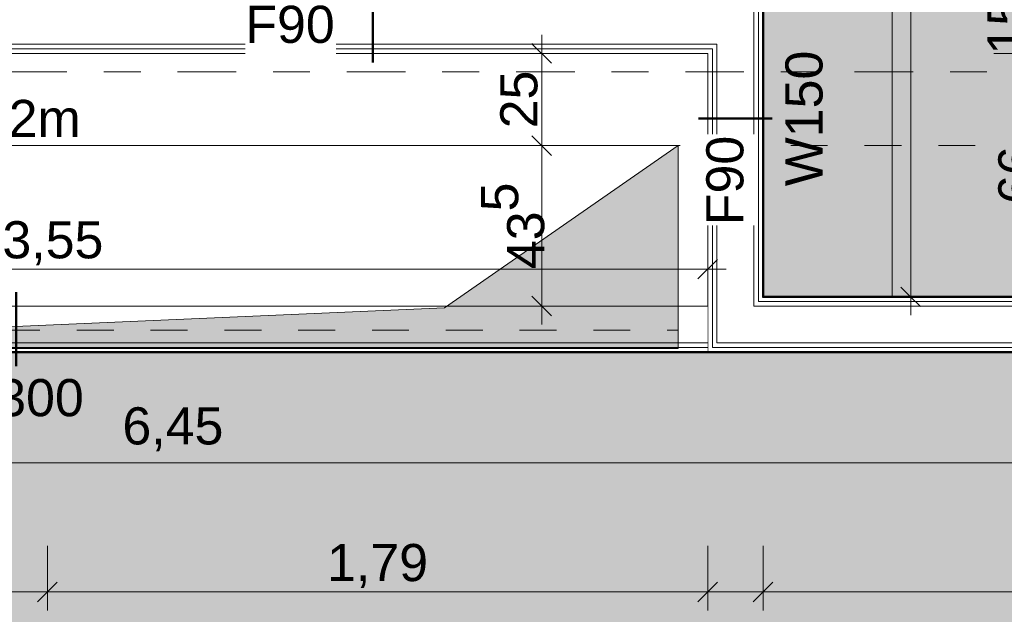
# Model space of a CAD drawing. Header units: metres. Extents: x -180 to 4, y -49 to 6.
# Tile 241 of 256: x -150.74 to -148.07, y -8.64 to -7.03. Entities that reach past the tile are written whole.
import ezdxf

# ---------------------------------------------------------------- set-up
doc = ezdxf.new("R2010")
doc.units = ezdxf.units.M
doc.header["$LTSCALE"] = 0.05
doc.header["$PDMODE"] = 1
doc.header["$PDSIZE"] = -2
for name, pattern in [('ISO-03 Gestrichelt mit Abstand-3', [1.524, 0.6096, -0.9144]), ('Linienart-3', [2.116531, 1.058062, -1.058469]), ('Linienart-53', [5.291531, 3.175, -1.058062, 0.352704, -0.705764])]:
    doc.linetypes.add(name, pattern=pattern)
doc.layers.get('0').update_dxf_attribs({"lineweight": 25})
for name, color, linetype, lineweight, true_color in [('00 -Bauelemente -Dämmung innen', 7, 'Continuous', 9, 0xff7fe6), ('00 -Bauelemente -Gipskarton', 7, 'Continuous', 9, 0xff7fe6), ('30 -34 Innenwände- 2 nichttragend', 7, 'Continuous', 18, 0xff7fe6), ('30 -35 Decken- 1 Konstruktion-Träger- Stahlbeton', 7, 'Continuous', 13, 0x33aa00), ('30 -35 Decken- 11 Bodendurchbruch', 7, 'Continuous', 15, 0x599559), ('60- 61 allgemeine Ausstattung- 1 Möbel', 7, 'Continuous', 9, 0x00cccc), ('70 -72 Beschriftung- 1 Beschriftung allgemein', 7, 'Continuous', 9, 0xff6633), ('70 -75 Raumstempel- 1 Raumstempel', 1, 'Continuous', 50, 0xff0000), ('70 -76 Bemaßung- 2 Allgemein', 7, 'Continuous', 5, 0x6666cc), ('CW-Unsichtbar', 7, 'Continuous', 9, 0x599559)]:
    doc.layers.add(name, color=color, linetype=linetype, lineweight=lineweight, true_color=true_color)
for name, color, linetype, lineweight in [('70 -71 Achsen- 1 Gebäudeachsen', 7, 'Linienart-53', 18), ('70 -75 Raumstempel- 3 Wandstempel', 7, 'Continuous', 50), ('Keine', 7, 'Continuous', 9)]:
    doc.layers.add(name, color=color, linetype=linetype, lineweight=lineweight)
doc.styles.add('Arial', font='arial.ttf')
doc.dimstyles.new('k+k 1_50', dxfattribs={"dimtxt": 0.100689, "dimasz": 0.05302, "dimexe": 0.05, "dimexo": 0.15, "dimgap": 0.01, "dimtad": 1, "dimdec": 3, "dimtxsty": 'Arial', "dimblk": 'VW_SLASH', "dimblk1": 'VW_SLASH', "dimblk2": 'VW_SLASH', "dimcen": 0, "dimdle": 0.05, "dimadec": 3, "dimazin": 0, "dimtfac": 0.75, "dimtdec": 3, "dimtix": 1, "dimtmove": 0, "dimatfit": 0, "dimldrblk": 'VW_SLASH-1', "dimfxl": 0.125, "dimfxlon": 1, "dimfrac": 2, "dimtolj": 1, "dimarcsym": 0})

# ---------------------------------------------------------------- blocks, each defined once
blk = doc.blocks.new('Gruppe')
at = {"layer": '30 -35 Decken- 1 Konstruktion-Träger- Stahlbeton', "color": 7, "linetype": 'Linienart-3', "lineweight": 13, "transparency": 33554687}
blk.add_line((-101.346, -7.372), (-160.096, -7.372), dxfattribs=at)
at = {"layer": '30 -35 Decken- 1 Konstruktion-Träger- Stahlbeton', "color": 0, "flags": 1}
for tag in ['IFC_UUID', 'instanceID']:
    blk.add_attdef(tag, (-160.096, -7.372), '', height=0.00018, dxfattribs=at)
blk = doc.blocks.new('Gruppe-11713')
at = {"layer": '70 -75 Raumstempel- 3 Wandstempel'}
blk.add_line((-148.696, -7.2984), (-148.896, -7.2984), dxfattribs=at)
at = {"layer": '70 -75 Raumstempel- 3 Wandstempel', "insert": (-148.6606, -7.2984), "char_height": 0.10069, "attachment_point": 2, "rotation": 90, "line_spacing_factor": 0.96878, "style": 'Arial'}
blk.add_mtext('W150', dxfattribs=at)
blk = doc.blocks.new('Gruppe-11714')
at = {"layer": '70 -75 Raumstempel- 3 Wandstempel', "color": 7, "transparency": 33554687}
blk.add_blockref('Gruppe-11713', (0, 0), dxfattribs=at)
blk = doc.blocks.new('Gruppe-11715')
at = {"layer": '70 -75 Raumstempel- 3 Wandstempel'}
blk.add_line((-149.7785, -6.947), (-149.7785, -7.147), dxfattribs=at)
at = {"layer": '70 -75 Raumstempel- 3 Wandstempel', "insert": (-149.7785, -6.8027), "char_height": 0.10069, "attachment_point": 2, "line_spacing_factor": 0.96878, "style": 'Arial'}
blk.add_mtext('W150', dxfattribs=at)
blk = doc.blocks.new('Gruppe-11716')
at = {"layer": '70 -75 Raumstempel- 3 Wandstempel', "color": 7, "transparency": 33554687}
blk.add_blockref('Gruppe-11715', (0, 0), dxfattribs=at)
blk = doc.blocks.new('Gruppe-12147')
at = {"layer": '70 -75 Raumstempel- 3 Wandstempel'}
blk.add_line((-150.746, -7.9695), (-150.746, -7.7695), dxfattribs=at)
at = {"layer": '70 -75 Raumstempel- 3 Wandstempel', "insert": (-150.746, -8.0049), "char_height": 0.10069, "attachment_point": 2, "line_spacing_factor": 0.96878, "style": 'Arial'}
blk.add_mtext('W300', dxfattribs=at)
blk = doc.blocks.new('Gruppe-12148')
at = {"layer": '70 -75 Raumstempel- 3 Wandstempel', "color": 7, "transparency": 33554687}
blk.add_blockref('Gruppe-12147', (0, 0), dxfattribs=at)
blk = doc.blocks.new('_01-OG1_Tragwerk (2D)')
at = {"layer": '30 -35 Decken- 1 Konstruktion-Träger- Stahlbeton'}
blk.add_blockref('Gruppe', (0, 0), dxfattribs=at)
at = {"color": 255, "lineweight": 5, "transparency": 33554687}
blk.add_wipeout([(-148.721, -7.782), (-148.721, -6.972), (-148.871, -7.122), (-148.871, -7.932)], dxfattribs=at).dxf.layer = '30 -34 Innenwände- 2 nichttragend'
blk.add_wipeout([(-148.721, -7.782), (-148.721, -6.972), (-148.7335, -6.9845), (-148.7335, -7.7945)], dxfattribs=at).dxf.layer = '00 -Bauelemente -Gipskarton'
blk.add_wipeout([(-148.7335, -7.7945), (-148.7335, -6.9845), (-148.746, -6.997), (-148.746, -7.807)], dxfattribs=at).dxf.layer = '00 -Bauelemente -Gipskarton'
at = {"layer": '00 -Bauelemente -Gipskarton', "transparency": 33554687}
blk.add_line((-148.721, -6.972), (-148.721, -7.782), dxfattribs=at)
at = {"layer": '30 -34 Innenwände- 2 nichttragend', "transparency": 33554687}
blk.add_line((-148.721, -6.972), (-148.721, -7.782), dxfattribs=at)
at = {"color": 255, "lineweight": 5, "transparency": 33554687}
blk.add_wipeout([(-148.746, -7.807), (-148.746, -6.997), (-148.846, -7.097), (-148.846, -7.907)], dxfattribs=at).dxf.layer = '00 -Bauelemente -Dämmung innen'
at = {"layer": '00 -Bauelemente -Dämmung innen', "transparency": 33554687}
blk.add_line((-148.746, -6.997), (-148.746, -7.807), dxfattribs=at)
at = {"layer": '00 -Bauelemente -Gipskarton', "transparency": 33554687}
for p, q in [((-148.7335, -6.9845), (-148.7335, -7.7945)), ((-148.7335, -6.9845), (-148.7335, -7.7945)), ((-148.746, -6.997), (-148.746, -7.807))]:
    blk.add_line(p, q, dxfattribs=at)
at = {"color": 255, "lineweight": 5, "transparency": 33554687}
blk.add_wipeout([(-148.846, -7.907), (-148.846, -7.097), (-148.8585, -7.1095), (-148.8585, -7.9195)], dxfattribs=at).dxf.layer = '00 -Bauelemente -Gipskarton'
blk.add_wipeout([(-148.8585, -7.9195), (-148.8585, -7.1095), (-148.871, -7.122), (-148.871, -7.932)], dxfattribs=at).dxf.layer = '00 -Bauelemente -Gipskarton'
at = {"layer": '00 -Bauelemente -Dämmung innen', "transparency": 33554687}
blk.add_line((-148.846, -7.097), (-148.846, -7.907), dxfattribs=at)
at = {"layer": '00 -Bauelemente -Gipskarton', "transparency": 33554687}
for p, q in [((-148.846, -7.097), (-148.846, -7.907)), ((-148.871, -7.122), (-148.871, -7.932)), ((-148.8585, -7.1095), (-148.8585, -7.9195)), ((-148.8585, -7.1095), (-148.8585, -7.9195))]:
    blk.add_line(p, q, dxfattribs=at)
at = {"layer": '30 -34 Innenwände- 2 nichttragend', "transparency": 33554687}
blk.add_line((-148.871, -7.122), (-148.871, -7.932), dxfattribs=at)
at = {"color": 255, "lineweight": 5, "transparency": 33554687}
for points in [[(-148.721, -6.972), (-150.661, -6.972), (-150.686, -6.997), (-150.786, -6.997), (-150.811, -6.972), (-152.421, -6.972), (-152.421, -7.122), (-148.871, -7.122)], [(-152.571, -7.932), (-152.571, -7.807), (-148.871, -7.807), (-148.871, -7.932)]]:
    blk.add_wipeout(points, dxfattribs=at).dxf.layer = '30 -34 Innenwände- 2 nichttragend'
for points in [[(-148.846, -7.097), (-148.746, -6.997), (-152.421, -6.997), (-152.421, -7.097)], [(-152.571, -7.807), (-152.571, -7.907), (-148.871, -7.907), (-148.871, -7.807)]]:
    blk.add_wipeout(points, dxfattribs=at).dxf.layer = '00 -Bauelemente -Dämmung innen'
at = {"layer": '00 -Bauelemente -Dämmung innen', "transparency": 33554687}
blk.add_line((-152.571, -7.807), (-148.871, -7.807), dxfattribs=at)
at = {"layer": '30 -34 Innenwände- 2 nichttragend', "transparency": 33554687}
blk.add_line((-152.571, -7.807), (-148.871, -7.807), dxfattribs=at)
at = {"color": 255, "lineweight": 5, "transparency": 33554687}
for points in [[(-148.8585, -7.1095), (-148.846, -7.097), (-152.421, -7.097), (-152.421, -7.1095)], [(-152.571, -7.907), (-152.571, -7.9195), (-148.871, -7.9195), (-148.871, -7.907)]]:
    blk.add_wipeout(points, dxfattribs=at).dxf.layer = '00 -Bauelemente -Gipskarton'
for points in [[(-148.871, -7.122), (-148.8585, -7.1095), (-152.421, -7.1095), (-152.421, -7.122)], [(-152.571, -7.9195), (-152.571, -7.932), (-148.871, -7.932), (-148.871, -7.9195)]]:
    blk.add_wipeout(points, dxfattribs=at).dxf.layer = '00 -Bauelemente -Gipskarton'
at = {"layer": '00 -Bauelemente -Dämmung innen', "transparency": 33554687}
for p, q in [((-152.421, -7.097), (-148.846, -7.097)), ((-152.571, -7.907), (-148.871, -7.907))]:
    blk.add_line(p, q, dxfattribs=at)
at = {"layer": '00 -Bauelemente -Gipskarton', "transparency": 33554687}
for p, q in [((-152.421, -7.097), (-148.846, -7.097)), ((-152.421, -7.1095), (-148.8585, -7.1095)), ((-152.421, -7.1095), (-148.8585, -7.1095)), ((-152.421, -7.122), (-148.871, -7.122)), ((-152.571, -7.907), (-148.871, -7.907)), ((-152.571, -7.9195), (-148.871, -7.9195)), ((-152.571, -7.9195), (-148.871, -7.9195)), ((-152.571, -7.932), (-148.871, -7.932))]:
    blk.add_line(p, q, dxfattribs=at)
at = {"layer": '30 -34 Innenwände- 2 nichttragend', "transparency": 33554687}
for p, q in [((-152.421, -7.122), (-148.871, -7.122)), ((-152.571, -7.932), (-148.871, -7.932))]:
    blk.add_line(p, q, dxfattribs=at)
at = {"layer": '70 -75 Raumstempel- 3 Wandstempel'}
for name in ['Gruppe-11716', 'Gruppe-11714', 'Gruppe-12148']:
    blk.add_blockref(name, (0, 0), dxfattribs=at)
at = {"color": 255, "lineweight": 5, "transparency": 33554687}
blk.add_wipeout([(-148.721, -7.782), (-148.871, -7.932), (-147.496, -7.932), (-147.496, -7.782)], dxfattribs=at).dxf.layer = '30 -34 Innenwände- 2 nichttragend'
blk.add_wipeout([(-148.8585, -7.9195), (-148.871, -7.932), (-147.496, -7.932), (-147.496, -7.9195)], dxfattribs=at).dxf.layer = '00 -Bauelemente -Gipskarton'
blk.add_wipeout([(-148.846, -7.907), (-148.8585, -7.9195), (-147.496, -7.9195), (-147.496, -7.907)], dxfattribs=at).dxf.layer = '00 -Bauelemente -Gipskarton'
at = {"layer": '00 -Bauelemente -Gipskarton', "transparency": 33554687}
blk.add_line((-147.496, -7.932), (-148.871, -7.932), dxfattribs=at)
at = {"layer": '30 -34 Innenwände- 2 nichttragend', "transparency": 33554687}
blk.add_line((-147.496, -7.932), (-148.871, -7.932), dxfattribs=at)
at = {"color": 255, "lineweight": 5, "transparency": 33554687}
blk.add_wipeout([(-148.746, -7.807), (-148.846, -7.907), (-147.496, -7.907), (-147.496, -7.807)], dxfattribs=at).dxf.layer = '00 -Bauelemente -Dämmung innen'
at = {"layer": '00 -Bauelemente -Dämmung innen', "transparency": 33554687}
blk.add_line((-147.496, -7.907), (-148.846, -7.907), dxfattribs=at)
at = {"layer": '00 -Bauelemente -Gipskarton', "transparency": 33554687}
for p, q in [((-147.496, -7.9195), (-148.8585, -7.9195)), ((-147.496, -7.9195), (-148.8585, -7.9195)), ((-147.496, -7.907), (-148.846, -7.907))]:
    blk.add_line(p, q, dxfattribs=at)
at = {"color": 255, "lineweight": 5, "transparency": 33554687}
blk.add_wipeout([(-148.7335, -7.7945), (-148.746, -7.807), (-147.496, -7.807), (-147.496, -7.7945)], dxfattribs=at).dxf.layer = '00 -Bauelemente -Gipskarton'
blk.add_wipeout([(-148.721, -7.782), (-148.7335, -7.7945), (-147.496, -7.7945), (-147.496, -7.782)], dxfattribs=at).dxf.layer = '00 -Bauelemente -Gipskarton'
at = {"layer": '00 -Bauelemente -Dämmung innen', "transparency": 33554687}
blk.add_line((-147.496, -7.807), (-148.746, -7.807), dxfattribs=at)
at = {"layer": '00 -Bauelemente -Gipskarton', "transparency": 33554687}
for p, q in [((-147.496, -7.782), (-148.721, -7.782)), ((-147.496, -7.807), (-148.746, -7.807)), ((-147.496, -7.7945), (-148.7335, -7.7945)), ((-147.496, -7.7945), (-148.7335, -7.7945))]:
    blk.add_line(p, q, dxfattribs=at)
at = {"layer": '30 -34 Innenwände- 2 nichttragend', "transparency": 33554687}
blk.add_line((-147.496, -7.782), (-148.721, -7.782), dxfattribs=at)
blk = doc.blocks.new('Gruppe-13240')
at = {"layer": '70 -71 Achsen- 1 Gebäudeachsen', "transparency": 33554687}
blk.add_line((-179.668, -7.172), (3.826, -7.172), dxfattribs=at)
blk = doc.blocks.new('Gruppe-13503')
at = {"layer": '30 -35 Decken- 11 Bodendurchbruch', "linetype": 'Continuous', "lineweight": 0}
blk.add_hatch(color=85, dxfattribs=at).paths.add_polyline_path([(-152.121, -7.922), (-148.951, -7.922), (-148.951, -7.372), (-149.585, -7.812)])
at = {"layer": '30 -35 Decken- 11 Bodendurchbruch', "flags": 128}
blk.add_lwpolyline([(-152.121, -7.922), (-148.951, -7.922), (-148.951, -7.372), (-149.585, -7.812)], close=True, dxfattribs=at)
blk = doc.blocks.new('Gruppe-13504')
at = {"layer": '30 -35 Decken- 11 Bodendurchbruch', "flags": 128}
blk.add_lwpolyline([(-152.121, -7.922), (-152.121, -7.372), (-148.951, -7.372), (-149.585, -7.812)], close=True, dxfattribs=at)
blk = doc.blocks.new('Gruppe-13506')
at = {"layer": '30 -35 Decken- 11 Bodendurchbruch'}
for name in ['Gruppe-13503', 'Gruppe-13504']:
    blk.add_blockref(name, (0, 0), dxfattribs=at)
blk = doc.blocks.new('Gruppe-13507')
at = {"layer": 'CW-Unsichtbar', "linetype": 'Continuous', "lineweight": 5, "transparency": 33554687}
blk.add_point((-148.951, -7.647), dxfattribs=at)
at = {"layer": '30 -35 Decken- 11 Bodendurchbruch', "color": 7, "transparency": 33554687}
blk.add_blockref('Gruppe-13506', (0, 0), dxfattribs=at)
at = {"layer": '30 -35 Decken- 11 Bodendurchbruch', "color": 0, "flags": 1}
for tag in ['prm0_value', 'prm1_value', 'prm2_value', 'prm3_value', 'prm4_value', 'prm5_value', 'prm6_value', 'prm7_value', 'IFC_UUID', 'instanceID', 'prm0_name', 'prm0_type', 'prm1_name', 'prm1_type', 'prm2_name', 'prm2_type', 'prm3_name', 'prm3_type', 'prm4_name', 'prm4_type', 'prm5_name', 'prm5_type', 'prm6_name', 'prm6_type', 'prm7_name', 'prm7_type']:
    blk.add_attdef(tag, (-152.121, -7.922), '', height=0.00018, dxfattribs=at)
blk = doc.blocks.new('Gruppe-13508')
at = {"layer": '30 -35 Decken- 11 Bodendurchbruch', "linetype": 'Continuous', "lineweight": 0}
blk.add_hatch(color=85, dxfattribs=at).paths.add_polyline_path([(-151.161, -6.972), (-150.811, -6.972), (-150.811, -6.772), (-150.881, -6.932)])
at = {"layer": '30 -35 Decken- 11 Bodendurchbruch', "flags": 128}
blk.add_lwpolyline([(-151.161, -6.972), (-150.811, -6.972), (-150.811, -6.772), (-150.881, -6.932)], close=True, dxfattribs=at)
blk = doc.blocks.new('Gruppe-13509')
at = {"layer": '30 -35 Decken- 11 Bodendurchbruch', "flags": 128}
blk.add_lwpolyline([(-151.161, -6.972), (-151.161, -6.772), (-150.811, -6.772), (-150.881, -6.932)], close=True, dxfattribs=at)
blk = doc.blocks.new('Gruppe-13510')
at = {"layer": '30 -35 Decken- 11 Bodendurchbruch', "insert": (-151.3132, -7.3675), "char_height": 0.10069, "attachment_point": 7, "line_spacing_factor": 0.970891, "style": 'Arial'}
blk.add_mtext('BD-S \\P0,35m/0,2m', dxfattribs=at)
blk = doc.blocks.new('Gruppe-13511')
at = {"layer": '30 -35 Decken- 11 Bodendurchbruch'}
for name in ['Gruppe-13508', 'Gruppe-13509']:
    blk.add_blockref(name, (0, 0), dxfattribs=at)
at = {"layer": '30 -35 Decken- 11 Bodendurchbruch', "color": 7, "transparency": 33554687}
blk.add_blockref('Gruppe-13510', (0, 0), dxfattribs=at)
blk = doc.blocks.new('Gruppe-13512')
at = {"layer": 'CW-Unsichtbar', "linetype": 'Continuous', "lineweight": 5, "transparency": 33554687}
for p in [(-151.161, -6.872), (-150.811, -6.872)]:
    blk.add_point(p, dxfattribs=at)
at = {"layer": '30 -35 Decken- 11 Bodendurchbruch', "color": 7, "transparency": 33554687}
blk.add_blockref('Gruppe-13511', (0, 0), dxfattribs=at)
at = {"layer": '30 -35 Decken- 11 Bodendurchbruch', "color": 0, "flags": 1}
for tag in ['prm0_value', 'prm1_value', 'prm2_value', 'prm3_value', 'prm4_value', 'prm5_value', 'prm6_value', 'prm7_value', 'IFC_UUID', 'instanceID', 'prm0_name', 'prm0_type', 'prm1_name', 'prm1_type', 'prm2_name', 'prm2_type', 'prm3_name', 'prm3_type', 'prm4_name', 'prm4_type', 'prm5_name', 'prm5_type', 'prm6_name', 'prm6_type', 'prm7_name', 'prm7_type']:
    blk.add_attdef(tag, (-151.3132, -7.372), '', height=0.00018, dxfattribs=at)
blk = doc.blocks.new('_OG1_2D (2D)')
at = {"layer": '70 -75 Raumstempel- 1 Raumstempel', "linetype": 'Continuous', "lineweight": 0, "true_color": 0xff0000}
for points in [[(-145.09599996, -0.64704198), (-145.09599996, -6.97204198), (-145.22099996, -6.97204198), (-145.22099996, -7.37204198), (-145.09599996, -7.37204198), (-145.09599996, -7.78204198), (-148.72099996, -7.78204198), (-148.72099996, -0.64704198)], [(-103.14599996, -2.62204198), (-103.14599996, -7.93204198), (-160.09599996, -7.93204198), (-160.09599996, -11.49704198), (-160.02099996, -11.49704198), (-160.02099996, -11.89704198), (-152.82099996, -11.89704198), (-152.82099996, -11.49704198), (-152.42099996, -11.49704198), (-152.42099996, -11.89704198), (-145.22099996, -11.89704198), (-145.22099996, -11.49704198), (-144.82099996, -11.49704198), (-144.82099996, -11.89704198), (-137.62099996, -11.89704198), (-137.62099996, -11.49704198), (-137.22099996, -11.49704198), (-137.22099996, -11.89704198), (-130.02099996, -11.89704198), (-130.02099996, -11.49704198), (-129.62099996, -11.49704198), (-129.62099996, -11.89704198), (-122.42099996, -11.89704198), (-122.42099996, -11.49704198), (-122.02099996, -11.49704198), (-122.02099996, -11.89704198), (-114.82099996, -11.89704198), (-114.82099996, -11.49704198), (-114.42099996, -11.49704198), (-114.42099996, -11.89704198), (-107.22099996, -11.89704198), (-107.22099996, -11.49704198), (-106.82099996, -11.49704198), (-106.82099996, -11.89704198), (-99.62099996, -11.89704198), (-99.62099996, -11.49704198), (-99.54599996, -11.49704198), (-99.54599996, -8.89704198), (-99.62099996, -8.89704198), (-99.62099996, -8.49704198), (-99.54599996, -8.49704198), (-99.54599996, -7.29704198), (-101.59599996, -7.29704198), (-101.59599996, -5.12204198), (-101.58099996, -5.12204198), (-101.58099996, -2.62204198)]]:
    blk.add_hatch(color=1, dxfattribs=at).paths.add_polyline_path(points)
at = {"layer": '60- 61 allgemeine Ausstattung- 1 Möbel', "flags": 128}
blk.add_lwpolyline([(-148.72099996, -4.89704198), (-148.37099996, -4.89704198), (-148.37099996, -7.78204198), (-148.72099996, -7.78204198)], close=True, dxfattribs=at)
at = {"layer": '70 -75 Raumstempel- 1 Raumstempel', "flags": 128}
blk.add_lwpolyline([(-145.09599996, -0.64704198), (-145.09599996, -6.97204198), (-145.22099996, -6.97204198), (-145.22099996, -7.37204198), (-145.09599996, -7.37204198), (-145.09599996, -7.78204198), (-148.72099996, -7.78204198), (-148.72099996, -0.64704198)], close=True, dxfattribs=at)
blk.add_lwpolyline([(-103.14599996, -7.93204198), (-160.09599996, -7.93204198), (-160.09599996, -11.49704198), (-160.02099996, -11.49704198), (-160.02099996, -11.89704198), (-152.82099996, -11.89704198), (-152.82099996, -11.49704198), (-152.42099996, -11.49704198), (-152.42099996, -11.89704198), (-145.22099996, -11.89704198), (-145.22099996, -11.49704198), (-144.82099996, -11.49704198), (-144.82099996, -11.89704198), (-137.62099996, -11.89704198)], dxfattribs=at)
at = {"layer": '70 -72 Beschriftung- 1 Beschriftung allgemein', "color": 7}
blk.add_blockref('Gruppe-13240', (0, 0), dxfattribs=at)
at = {"layer": '30 -35 Decken- 11 Bodendurchbruch', "linetype": 'ISO-03 Gestrichelt mit Abstand-3', "flags": 128}
blk.add_lwpolyline([(-152.1209998, -7.37204124), (-148.9509998, -7.37204124), (-148.9509998, -7.87204124), (-152.1209998, -7.87204124)], close=True, dxfattribs=at)
at = {"layer": '30 -35 Decken- 11 Bodendurchbruch'}
for name in ['Gruppe-13512', 'Gruppe-13507']:
    blk.add_blockref(name, (0, 0), dxfattribs=at)
blk = doc.blocks.new('VW_SLASH')
at = {"color": 0, "linetype": 'ByBlock', "lineweight": -2, "transparency": 16777216}
blk.add_line((0.943, 0), (-1, 0), dxfattribs=at)
at = {"color": 0, "lineweight": 20, "transparency": 16777216, "flags": 128}
blk.add_lwpolyline([(0.5, 0.5), (-0.5, -0.5)], dxfattribs=at)
blk = doc.blocks.new('*D18289')
at = {"layer": '70 -76 Bemaßung- 2 Allgemein', "color": 0, "lineweight": -2}
for p, q in [((-148.721, -8.457), (-148.721, -8.632)), ((-145.096, -8.457), (-145.096, -8.632)), ((-148.668, -8.582), (-145.149, -8.582))]:
    blk.add_line(p, q, dxfattribs=at)
at = {"layer": 'Defpoints', "color": 0}
for p in [(-148.721, -7.782), (-145.096, -7.782), (-145.096, -8.582)]:
    blk.add_point(p, dxfattribs=at)
at = {"layer": '70 -76 Bemaßung- 2 Allgemein', "color": 0, "lineweight": -2, "xscale": 0.05302001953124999, "yscale": 0.05302001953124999, "zscale": 0.05302001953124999}
for p, rotation in [((-148.721, -8.582), 180), ((-145.096, -8.582), 360)]:
    blk.add_blockref('VW_SLASH', p, dxfattribs=dict(at, rotation=rotation))
at = {"layer": '70 -76 Bemaßung- 2 Allgemein', "color": 0, "insert": (-146.9085, -8.4948), "char_height": 0.100689, "attachment_point": 5, "style": 'Arial'}
blk.add_mtext('\\A1;3,62\\S5^ ;', dxfattribs=at)
blk = doc.blocks.new('VW_SLASH-1')
at = {"color": 0, "linetype": 'ByBlock', "lineweight": -2, "transparency": 16777216}
blk.add_line((0.943, 0), (-1, 0), dxfattribs=at)
at = {"color": 0, "lineweight": 5, "transparency": 16777216, "flags": 128}
blk.add_lwpolyline([(0.5, 0.5), (-0.5, -0.5)], dxfattribs=at)
blk = doc.blocks.new('*D18290')
at = {"layer": '70 -76 Bemaßung- 2 Allgemein', "color": 0, "lineweight": -2}
for p, q in [((-148.871, -8.457), (-148.871, -8.632)), ((-148.721, -8.457), (-148.721, -8.632)), ((-148.924, -8.582), (-148.977, -8.582)), ((-148.871, -8.582), (-148.721, -8.582)), ((-148.668, -8.582), (-148.615, -8.582))]:
    blk.add_line(p, q, dxfattribs=at)
at = {"layer": 'Defpoints', "color": 0}
for p in [(-148.721, -7.782), (-148.871, -7.807), (-148.721, -8.582)]:
    blk.add_point(p, dxfattribs=at)
at = {"layer": '70 -76 Bemaßung- 2 Allgemein', "color": 0, "lineweight": -2, "xscale": 0.05302001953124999, "yscale": 0.05302001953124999, "zscale": 0.05302001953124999}
blk.add_blockref('VW_SLASH', (-148.871, -8.582), dxfattribs=at)
at = {"layer": '70 -76 Bemaßung- 2 Allgemein', "color": 0, "lineweight": -2, "xscale": 0.05302001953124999, "yscale": 0.05302001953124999, "zscale": 0.05302001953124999, "rotation": 180}
blk.add_blockref('VW_SLASH', (-148.721, -8.582), dxfattribs=at)
at = {"layer": '70 -76 Bemaßung- 2 Allgemein', "color": 0, "insert": (-148.796, -8.8012), "char_height": 0.10069, "attachment_point": 5, "style": 'Arial'}
blk.add_mtext('\\A1;15', dxfattribs=at)
blk = doc.blocks.new('*D18291')
at = {"layer": '70 -76 Bemaßung- 2 Allgemein', "color": 0, "lineweight": -2}
for p, q in [((-150.661, -8.457), (-150.661, -8.632)), ((-148.871, -8.457), (-148.871, -8.632)), ((-150.608, -8.582), (-148.924, -8.582))]:
    blk.add_line(p, q, dxfattribs=at)
at = {"layer": 'Defpoints', "color": 0}
for p in [(-150.661, -6.972), (-148.871, -7.807), (-148.871, -8.582)]:
    blk.add_point(p, dxfattribs=at)
at = {"layer": '70 -76 Bemaßung- 2 Allgemein', "color": 0, "lineweight": -2, "xscale": 0.05302001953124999, "yscale": 0.05302001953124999, "zscale": 0.05302001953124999, "rotation": 180}
blk.add_blockref('VW_SLASH', (-150.661, -8.582), dxfattribs=at)
at = {"layer": '70 -76 Bemaßung- 2 Allgemein', "color": 0, "lineweight": -2, "xscale": 0.05302001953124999, "yscale": 0.05302001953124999, "zscale": 0.05302001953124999}
blk.add_blockref('VW_SLASH', (-148.871, -8.582), dxfattribs=at)
at = {"layer": '70 -76 Bemaßung- 2 Allgemein', "color": 0, "insert": (-149.766, -8.5116), "char_height": 0.10069, "attachment_point": 5, "style": 'Arial'}
blk.add_mtext('\\A1;1,79', dxfattribs=at)
blk = doc.blocks.new('*D18292')
at = {"layer": '70 -76 Bemaßung- 2 Allgemein', "color": 0, "lineweight": -2}
for p, q in [((-150.811, -8.457), (-150.811, -8.632)), ((-150.661, -8.457), (-150.661, -8.632)), ((-150.864, -8.582), (-150.917, -8.582)), ((-150.811, -8.582), (-150.661, -8.582)), ((-150.608, -8.582), (-150.555, -8.582))]:
    blk.add_line(p, q, dxfattribs=at)
at = {"layer": 'Defpoints', "color": 0}
for p in [(-150.811, -6.972), (-150.661, -6.972), (-150.661, -8.582)]:
    blk.add_point(p, dxfattribs=at)
at = {"layer": '70 -76 Bemaßung- 2 Allgemein', "color": 0, "lineweight": -2, "xscale": 0.05302001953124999, "yscale": 0.05302001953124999, "zscale": 0.05302001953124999}
blk.add_blockref('VW_SLASH', (-150.811, -8.582), dxfattribs=at)
at = {"layer": '70 -76 Bemaßung- 2 Allgemein', "color": 0, "lineweight": -2, "xscale": 0.05302001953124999, "yscale": 0.05302001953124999, "zscale": 0.05302001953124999, "rotation": 180.0000000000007}
blk.add_blockref('VW_SLASH', (-150.661, -8.582), dxfattribs=at)
at = {"layer": '70 -76 Bemaßung- 2 Allgemein', "color": 0, "insert": (-150.736, -8.8012), "char_height": 0.10069, "attachment_point": 5, "style": 'Arial'}
blk.add_mtext('\\A1;15', dxfattribs=at)
blk = doc.blocks.new('*D18317')
at = {"layer": '70 -76 Bemaßung- 2 Allgemein', "color": 0, "lineweight": -2}
for p, q in [((-153.946, -8.107), (-153.946, -8.282)), ((-147.496, -8.107), (-147.496, -8.282)), ((-153.893, -8.232), (-147.549, -8.232))]:
    blk.add_line(p, q, dxfattribs=at)
at = {"layer": 'Defpoints', "color": 0}
for p in [(-153.946, -7.932), (-147.496, -7.932), (-147.496, -8.232)]:
    blk.add_point(p, dxfattribs=at)
at = {"layer": '70 -76 Bemaßung- 2 Allgemein', "color": 0, "lineweight": -2, "xscale": 0.05302001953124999, "yscale": 0.05302001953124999, "zscale": 0.05302001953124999}
for p, rotation in [((-153.946, -8.232), 180), ((-147.496, -8.232), 360)]:
    blk.add_blockref('VW_SLASH', p, dxfattribs=dict(at, rotation=rotation))
at = {"layer": '70 -76 Bemaßung- 2 Allgemein', "color": 0, "insert": (-150.3207, -8.1411), "char_height": 0.10069, "attachment_point": 5, "style": 'Arial'}
blk.add_mtext('\\A1;6,45', dxfattribs=at)
blk = doc.blocks.new('*D18611')
at = {"layer": '70 -76 Bemaßung- 2 Allgemein', "color": 0, "lineweight": -2}
for p, q in [((-148.446, -4.897), (-148.271, -4.897)), ((-148.321, -7.729), (-148.321, -4.9501)), ((-148.446, -7.782), (-148.271, -7.782))]:
    blk.add_line(p, q, dxfattribs=at)
at = {"layer": 'Defpoints', "color": 0}
for p in [(-148.621, -4.897), (-148.321, -4.897), (-148.621, -7.782)]:
    blk.add_point(p, dxfattribs=at)
at = {"layer": '70 -76 Bemaßung- 2 Allgemein', "color": 0, "lineweight": -2, "xscale": 0.05302001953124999, "yscale": 0.05302001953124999, "zscale": 0.05302001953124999}
for p, rotation in [((-148.321, -4.897), 90), ((-148.321, -7.782), 270)]:
    blk.add_blockref('VW_SLASH', p, dxfattribs=dict(at, rotation=rotation))
at = {"layer": '70 -76 Bemaßung- 2 Allgemein', "color": 0, "insert": (-148.4082, -6.3395), "char_height": 0.100689, "attachment_point": 5, "rotation": 90, "style": 'Arial'}
blk.add_mtext('\\A1;2,88\\S5^ ;', dxfattribs=at)
blk = doc.blocks.new('*D18613')
at = {"layer": '70 -76 Bemaßung- 2 Allgemein', "color": 0, "lineweight": -2}
for p, q in [((-148.921, -6.822), (-148.921, -6.772)), ((-148.721, -6.947), (-148.721, -6.772)), ((-148.774, -6.822), (-148.868, -6.822))]:
    blk.add_line(p, q, dxfattribs=at)
at = {"layer": 'Defpoints', "color": 0}
for p in [(-148.921, -6.822), (-148.921, -6.972), (-148.721, -7.782)]:
    blk.add_point(p, dxfattribs=at)
at = {"layer": '70 -76 Bemaßung- 2 Allgemein', "color": 0, "lineweight": -2, "xscale": 0.05302001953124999, "yscale": 0.05302001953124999, "zscale": 0.05302001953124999, "rotation": 180}
blk.add_blockref('VW_SLASH', (-148.921, -6.822), dxfattribs=at)
at = {"layer": '70 -76 Bemaßung- 2 Allgemein', "color": 0, "lineweight": -2, "xscale": 0.05302001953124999, "yscale": 0.05302001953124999, "zscale": 0.05302001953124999}
blk.add_blockref('VW_SLASH', (-148.721, -6.822), dxfattribs=at)
at = {"layer": '70 -76 Bemaßung- 2 Allgemein', "color": 0, "insert": (-148.821, -6.7606), "char_height": 0.10069, "attachment_point": 5, "style": 'Arial'}
blk.add_mtext('\\A1;20', dxfattribs=at)
blk = doc.blocks.new('*D18614')
at = {"layer": '70 -76 Bemaßung- 2 Allgemein', "color": 0, "lineweight": -2}
for p, q in [((-148.721, -6.947), (-148.721, -6.772)), ((-145.221, -6.947), (-145.221, -6.772)), ((-145.274, -6.822), (-148.668, -6.822))]:
    blk.add_line(p, q, dxfattribs=at)
at = {"layer": 'Defpoints', "color": 0}
for p in [(-148.721, -6.822), (-145.221, -7.122), (-148.721, -7.782)]:
    blk.add_point(p, dxfattribs=at)
at = {"layer": '70 -76 Bemaßung- 2 Allgemein', "color": 0, "lineweight": -2, "xscale": 0.05302001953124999, "yscale": 0.05302001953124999, "zscale": 0.05302001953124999, "rotation": 180}
blk.add_blockref('VW_SLASH', (-148.721, -6.822), dxfattribs=at)
at = {"layer": '70 -76 Bemaßung- 2 Allgemein', "color": 0, "lineweight": -2, "xscale": 0.05302001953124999, "yscale": 0.05302001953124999, "zscale": 0.05302001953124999}
blk.add_blockref('VW_SLASH', (-145.221, -6.822), dxfattribs=at)
at = {"layer": '70 -76 Bemaßung- 2 Allgemein', "color": 0, "insert": (-146.971, -6.7516), "char_height": 0.10069, "attachment_point": 5, "style": 'Arial'}
blk.add_mtext('\\A1;3,50', dxfattribs=at)
blk = doc.blocks.new('*D18620')
at = {"layer": '70 -76 Bemaßung- 2 Allgemein', "color": 0, "lineweight": -2}
for p, q in [((-148.096, -6.972), (-147.921, -6.972)), ((-147.971, -7.069), (-147.971, -7.0251)), ((-148.096, -7.122), (-147.921, -7.122))]:
    blk.add_line(p, q, dxfattribs=at)
at = {"layer": 'Defpoints', "color": 0}
for p in [(-149.021, -6.972), (-147.971, -6.972), (-149.021, -7.122)]:
    blk.add_point(p, dxfattribs=at)
at = {"layer": '70 -76 Bemaßung- 2 Allgemein', "color": 0, "lineweight": -2, "xscale": 0.05302001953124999, "yscale": 0.05302001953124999, "zscale": 0.05302001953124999}
for p, rotation in [((-147.971, -6.972), 90), ((-147.971, -7.122), 270)]:
    blk.add_blockref('VW_SLASH', p, dxfattribs=dict(at, rotation=rotation))
at = {"layer": '70 -76 Bemaßung- 2 Allgemein', "color": 0, "insert": (-148.062, -7.047), "char_height": 0.10069, "attachment_point": 5, "rotation": 90, "style": 'Arial'}
blk.add_mtext('\\A1;15', dxfattribs=at)
blk = doc.blocks.new('*D18621')
at = {"layer": '70 -76 Bemaßung- 2 Allgemein', "color": 0, "lineweight": -2}
for p, q in [((-148.096, -7.122), (-147.921, -7.122)), ((-147.971, -7.729), (-147.971, -7.1751)), ((-148.096, -7.782), (-147.921, -7.782))]:
    blk.add_line(p, q, dxfattribs=at)
at = {"layer": 'Defpoints', "color": 0}
for p in [(-149.021, -7.122), (-147.971, -7.122), (-148.271, -7.782)]:
    blk.add_point(p, dxfattribs=at)
at = {"layer": '70 -76 Bemaßung- 2 Allgemein', "color": 0, "lineweight": -2, "xscale": 0.05302001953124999, "yscale": 0.05302001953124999, "zscale": 0.05302001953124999}
for p, rotation in [((-147.971, -7.122), 90), ((-147.971, -7.782), 270)]:
    blk.add_blockref('VW_SLASH', p, dxfattribs=dict(at, rotation=rotation))
at = {"layer": '70 -76 Bemaßung- 2 Allgemein', "color": 0, "insert": (-148.0324, -7.452), "char_height": 0.10069, "attachment_point": 5, "rotation": 90, "style": 'Arial'}
blk.add_mtext('\\A1;66', dxfattribs=at)
blk = doc.blocks.new('*D18642')
at = {"layer": '70 -76 Bemaßung- 2 Allgemein', "color": 0, "lineweight": -2}
for p, q in [((-149.196, -7.122), (-149.371, -7.122)), ((-149.321, -7.319), (-149.321, -7.1751)), ((-149.196, -7.372), (-149.371, -7.372))]:
    blk.add_line(p, q, dxfattribs=at)
at = {"layer": 'Defpoints', "color": 0}
for p in [(-149.321, -7.122), (-149.021, -7.122), (-149.021, -7.372)]:
    blk.add_point(p, dxfattribs=at)
at = {"layer": '70 -76 Bemaßung- 2 Allgemein', "color": 0, "lineweight": -2, "xscale": 0.05302001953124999, "yscale": 0.05302001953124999, "zscale": 0.05302001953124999}
for p, rotation in [((-149.321, -7.122), 90), ((-149.321, -7.372), 270)]:
    blk.add_blockref('VW_SLASH', p, dxfattribs=dict(at, rotation=rotation))
at = {"layer": '70 -76 Bemaßung- 2 Allgemein', "color": 0, "insert": (-149.3824, -7.247), "char_height": 0.10069, "attachment_point": 5, "rotation": 90, "style": 'Arial'}
blk.add_mtext('\\A1;25', dxfattribs=at)
blk = doc.blocks.new('*D18643')
at = {"layer": '70 -76 Bemaßung- 2 Allgemein', "color": 0, "lineweight": -2}
for p, q in [((-149.196, -7.372), (-149.371, -7.372)), ((-149.321, -7.754), (-149.321, -7.4251)), ((-149.196, -7.807), (-149.371, -7.807))]:
    blk.add_line(p, q, dxfattribs=at)
at = {"layer": 'Defpoints', "color": 0}
for p in [(-149.321, -7.372), (-149.021, -7.372), (-149.021, -7.807)]:
    blk.add_point(p, dxfattribs=at)
at = {"layer": '70 -76 Bemaßung- 2 Allgemein', "color": 0, "lineweight": -2, "xscale": 0.05302001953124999, "yscale": 0.05302001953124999, "zscale": 0.05302001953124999}
for p, rotation in [((-149.321, -7.372), 90), ((-149.321, -7.807), 270)]:
    blk.add_blockref('VW_SLASH', p, dxfattribs=dict(at, rotation=rotation))
at = {"layer": '70 -76 Bemaßung- 2 Allgemein', "color": 0, "insert": (-149.3991, -7.5895), "char_height": 0.100689, "attachment_point": 5, "rotation": 90, "style": 'Arial'}
blk.add_mtext('\\A1;43\\S5^ ;', dxfattribs=at)
blk = doc.blocks.new('*D18646')
at = {"layer": '70 -76 Bemaßung- 2 Allgemein', "color": 0, "lineweight": -2}
for p, q in [((-152.421, -7.582), (-152.421, -7.757)), ((-148.871, -7.582), (-148.871, -7.757)), ((-148.924, -7.707), (-152.368, -7.707))]:
    blk.add_line(p, q, dxfattribs=at)
at = {"layer": 'Defpoints', "color": 0}
for p in [(-148.871, -7.122), (-152.421, -7.372), (-152.421, -7.707)]:
    blk.add_point(p, dxfattribs=at)
at = {"layer": '70 -76 Bemaßung- 2 Allgemein', "color": 0, "lineweight": -2, "xscale": 0.05302001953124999, "yscale": 0.05302001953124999, "zscale": 0.05302001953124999, "rotation": 180}
blk.add_blockref('VW_SLASH', (-152.421, -7.707), dxfattribs=at)
at = {"layer": '70 -76 Bemaßung- 2 Allgemein', "color": 0, "lineweight": -2, "xscale": 0.05302001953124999, "yscale": 0.05302001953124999, "zscale": 0.05302001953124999}
blk.add_blockref('VW_SLASH', (-148.871, -7.707), dxfattribs=at)
at = {"layer": '70 -76 Bemaßung- 2 Allgemein', "color": 0, "insert": (-150.646, -7.6366), "char_height": 0.10069, "attachment_point": 5, "style": 'Arial'}
blk.add_mtext('\\A1;3,55', dxfattribs=at)
blk = doc.blocks.new('Gruppe-16372')
at = {"color": 255}
blk.add_wipeout([(-150.1245, -7.1282), (-149.8785, -7.1282), (-149.8785, -6.9659), (-150.1245, -6.9659)], dxfattribs=at).dxf.layer = '70 -75 Raumstempel- 3 Wandstempel'
at = {"layer": '70 -75 Raumstempel- 3 Wandstempel', "insert": (-150.1245, -6.9929), "char_height": 0.10069, "attachment_point": 1, "line_spacing_factor": 0.970891, "style": 'Arial'}
blk.add_mtext('F90', dxfattribs=at)
blk = doc.blocks.new('Gruppe-16373')
at = {"color": 255}
blk.add_wipeout([(-148.7399, -7.5877), (-148.7399, -7.3418), (-148.9021, -7.3418), (-148.9021, -7.5877)], dxfattribs=at).dxf.layer = '70 -75 Raumstempel- 3 Wandstempel'
at = {"layer": '70 -75 Raumstempel- 3 Wandstempel', "insert": (-148.8751, -7.5877), "char_height": 0.10069, "attachment_point": 1, "rotation": 90, "line_spacing_factor": 0.970891, "style": 'Arial'}
blk.add_mtext('F90', dxfattribs=at)
blk = doc.blocks.new('Gruppe-15469')
at = {"layer": '70 -76 Bemaßung- 2 Allgemein'}
for p1, p2, distance, text, override, picture, middle in [((-150.811, -6.972), (-150.661, -6.972), -1.61, '15', {"dimtxt": 0.100689, "dimgap": 0.01, "dimpost": '<>', "dimtxsty": 'Arial', "dimtix": 0, "dimtmove": 2}, '*D18292', (-150.736, -8.8012)), ((-148.721, -7.782), (-145.096, -7.782), -0.8, '3,62\\S5^ ;', {"dimtxt": 0.100689, "dimgap": 0.01, "dimpost": '<>', "dimtxsty": 'Arial', "dimtmove": 2}, '*D18289', (-146.9085, -8.4948))]:
    dim = blk.add_aligned_dim(p1=p1, p2=p2, distance=distance, text=text, dimstyle='k+k 1_50', override=override, dxfattribs=at)
    dim.commit()
    dim.dimension.update_dxf_attribs({"geometry": picture, "text_midpoint": middle})
for base, p1, p2, text, override, picture, middle in [((-148.871, -8.582), (-150.661, -6.972), (-148.871, -7.807), '1,79', {"dimtxt": 0.100689, "dimgap": 0.01, "dimpost": '<>', "dimtxsty": 'Arial', "dimtmove": 2}, '*D18291', (-149.766, -8.5116)), ((-148.721, -8.582), (-148.871, -7.807), (-148.721, -7.782), '15', {"dimtxt": 0.100689, "dimgap": 0.01, "dimpost": '<>', "dimtxsty": 'Arial', "dimtix": 0, "dimtmove": 2}, '*D18290', (-148.796, -8.8012))]:
    dim = blk.add_linear_dim(base=base, p1=p1, p2=p2, text=text, dimstyle='k+k 1_50', override=override, dxfattribs=at)
    dim.commit()
    dim.dimension.update_dxf_attribs({"geometry": picture, "text_midpoint": middle})
blk = doc.blocks.new('Gruppe-15470')
at = {"layer": '70 -76 Bemaßung- 2 Allgemein'}
dim = blk.add_linear_dim(base=(-147.496, -8.232), p1=(-153.946, -7.932), p2=(-147.496, -7.932), angle=360, text='6,45', dimstyle='k+k 1_50', override={"dimtxt": 0.100689, "dimgap": 0.01, "dimpost": '<>', "dimtxsty": 'Arial', "dimtmove": 2}, dxfattribs=at)
dim.commit()
dim.dimension.update_dxf_attribs({"geometry": '*D18317', "text_midpoint": (-150.3207, -8.1411), "dimtype": 161})
blk = doc.blocks.new('Gruppe-15534')
at = {"layer": '70 -76 Bemaßung- 2 Allgemein'}
dim = blk.add_aligned_dim(p1=(-148.621, -7.782), p2=(-148.621, -4.897), distance=-0.3, text='2,88\\S5^ ;', dimstyle='k+k 1_50', override={"dimtxt": 0.100689, "dimgap": 0.01, "dimpost": '<>', "dimtxsty": 'Arial', "dimtmove": 2}, dxfattribs=at)
dim.commit()
dim.dimension.update_dxf_attribs({"geometry": '*D18611', "text_midpoint": (-148.4082, -6.3395)})
blk = doc.blocks.new('Gruppe-15535')
at = {"layer": '70 -76 Bemaßung- 2 Allgemein'}
for base, p1, p2, text, picture, middle in [((-148.921, -6.822), (-148.721, -7.782), (-148.921, -6.972), '20', '*D18613', (-148.821, -6.7606)), ((-148.721, -6.822), (-145.221, -7.122), (-148.721, -7.782), '3,50', '*D18614', (-146.971, -6.7516))]:
    dim = blk.add_linear_dim(base=base, p1=p1, p2=p2, text=text, dimstyle='k+k 1_50', override={"dimtxt": 0.100689, "dimgap": 0.01, "dimpost": '<>', "dimtxsty": 'Arial', "dimtmove": 2}, dxfattribs=at)
    dim.commit()
    dim.dimension.update_dxf_attribs({"geometry": picture, "text_midpoint": middle})
blk = doc.blocks.new('Gruppe-15536')
at = {"layer": '70 -76 Bemaßung- 2 Allgemein'}
dim = blk.add_linear_dim(base=(-147.971, -6.972), p1=(-149.021, -7.122), p2=(-149.021, -6.972), angle=90, text='15', dimstyle='k+k 1_50', override={"dimtxt": 0.100689, "dimgap": 0.01, "dimpost": '<>', "dimtxsty": 'Arial', "dimtmove": 2}, dxfattribs=at)
dim.commit()
dim.dimension.update_dxf_attribs({"geometry": '*D18620', "text_midpoint": (-148.062, -7.047), "dimtype": 161})
dim = blk.add_linear_dim(base=(-147.971, -7.122), p1=(-148.271, -7.782), p2=(-149.021, -7.122), angle=270, text='66', dimstyle='k+k 1_50', override={"dimtxt": 0.100689, "dimgap": 0.01, "dimpost": '<>', "dimtxsty": 'Arial', "dimtmove": 2}, dxfattribs=at)
dim.commit()
dim.dimension.update_dxf_attribs({"geometry": '*D18621', "text_midpoint": (-148.0324, -7.452)})
blk = doc.blocks.new('Gruppe-15540')
at = {"layer": '70 -76 Bemaßung- 2 Allgemein'}
for p1, p2, text, picture, middle in [((-149.021, -7.372), (-149.021, -7.122), '25', '*D18642', (-149.3824, -7.247)), ((-149.021, -7.807), (-149.021, -7.372), '43\\S5^ ;', '*D18643', (-149.3991, -7.5895))]:
    dim = blk.add_aligned_dim(p1=p1, p2=p2, distance=0.3, text=text, dimstyle='k+k 1_50', override={"dimtxt": 0.100689, "dimgap": 0.01, "dimpost": '<>', "dimtxsty": 'Arial', "dimtmove": 2}, dxfattribs=at)
    dim.commit()
    dim.dimension.update_dxf_attribs({"geometry": picture, "text_midpoint": middle})
blk = doc.blocks.new('Gruppe-15541')
at = {"layer": '70 -76 Bemaßung- 2 Allgemein'}
dim = blk.add_linear_dim(base=(-152.421, -7.707), p1=(-148.871, -7.122), p2=(-152.421, -7.372), text='3,55', dimstyle='k+k 1_50', override={"dimtxt": 0.100689, "dimgap": 0.01, "dimpost": '<>', "dimtxsty": 'Arial', "dimtmove": 2}, dxfattribs=at)
dim.commit()
dim.dimension.update_dxf_attribs({"geometry": '*D18646', "text_midpoint": (-150.646, -7.6366)})
blk = doc.blocks.new('_OG1_2D Bemaßung_ Beschriftung (2D)')
at = {"layer": '70 -76 Bemaßung- 2 Allgemein'}
for name in ['Gruppe-15536', 'Gruppe-15534', 'Gruppe-15535', 'Gruppe-15469', 'Gruppe-15540', 'Gruppe-15541', 'Gruppe-15470']:
    blk.add_blockref(name, (0, 0), dxfattribs=at)
at = {"layer": '70 -75 Raumstempel- 3 Wandstempel', "color": 7}
for name in ['Gruppe-16372', 'Gruppe-16373']:
    blk.add_blockref(name, (0, 0), dxfattribs=at)

msp = doc.modelspace()

# ---------------------------------------------------------------- block references
at = {"layer": 'Keine', "color": 1}
msp.add_blockref('_01-OG1_Tragwerk (2D)', (0, 0), dxfattribs=at)

# ---------------------------------------------------------------- next in the draw order: block references
msp.add_blockref('_OG1_2D (2D)', (0, 0), dxfattribs=at)

# ---------------------------------------------------------------- next in the draw order: block references
msp.add_blockref('_OG1_2D Bemaßung_ Beschriftung (2D)', (0, 0), dxfattribs=at)

doc.saveas('drawing.dxf')
